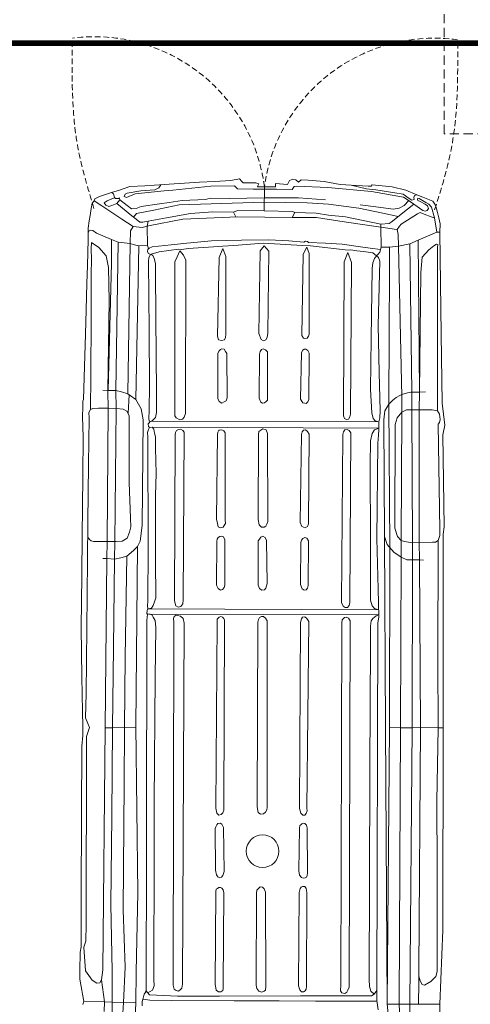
# Model space of a CAD drawing. Header units: millimetres. Extents: x -291747 to 77132, y 46721 to 203932.
# Tile 33 of 110: x 68744 to 68993, y 90109 to 90652. Entities that reach past the tile are written whole.
import ezdxf

# ---------------------------------------------------------------- set-up
doc = ezdxf.new("R2010")
doc.units = ezdxf.units.MM
doc.header["$MEASUREMENT"] = 0
doc.linetypes.add('xreff_LSN_szatnie_PW_rzuty_14$0$DASHED', pattern=[19.05, 12.7, -6.35])
doc.linetypes.add('xreff_LSN_szatnie_PW_rzuty_14$0$HIDDEN2', pattern=[4.7625, 3.175, -1.5875])
doc.layers.get('0').update_dxf_attribs({"lineweight": 9})
for name, color, linetype, lineweight in [('FL-xref', 250, 'Continuous', 9), ('xreff_LSN_szatnie_PW_rzuty_14$0$A hatch', 8, 'Continuous', 5), ('xreff_LSN_szatnie_PW_rzuty_14$0$A widok wyżej', 252, 'xreff_LSN_szatnie_PW_rzuty_14$0$DASHED', 9), ('xreff_LSN_szatnie_PW_rzuty_14$0$A zakres', 252, 'Continuous', 9)]:
    doc.layers.add(name, color=color, linetype=linetype, lineweight=lineweight)

# ---------------------------------------------------------------- blocks, each defined once
blk = doc.blocks.new('xreff_LSN_szatnie_PW_rzuty_14$0$karetka 245x700')
at = {"color": 0, "linetype": 'ByBlock', "lineweight": -2}
for p, q in [((-83.25, 98.26), (-84.96, 98.87)), ((-83.25, 98.26), (-83.51, 87.03)), ((-79.25, 98.99), (-83.25, 98.26)), ((-77.16, 99.37), (-79.25, 98.99)), ((-71.02, 100.48), (-77.16, 99.37)), ((-66.47, 100.44), (-71.02, 100.48)), ((-56.2, 100.36), (-66.47, 100.44)), ((-66.42, 97.46), (-53.41, 98.28)), ((-53.1, 99.9), (-56.2, 100.36)), ((-53.41, 98.28), (-50.01, 97.25)), ((-26.75, 99.9), (-53.1, 99.9)), ((20.5, 99.9), (-26.75, 99.9)), ((57.48, 99.9), (20.5, 99.9)), ((63.5, 99.4), (57.48, 99.9)), ((68.38, 99.49), (63.5, 99.4)), ((76.68, 99.66), (68.38, 99.49)), ((70.16, 96.76), (73.26, 97.96)), ((73.26, 97.96), (86.57, 97.62)), ((95.92, 100.03), (76.68, 99.66)), ((122.94, 100.56), (95.92, 100.03)), ((151.74, 100.38), (122.94, 100.56)), ((173.94, 100.24), (151.74, 100.38)), ((189.22, 100.14), (173.94, 100.24)), ((207.15, 100.03), (189.22, 100.14)), ((228.03, 99.9), (207.15, 100.03)), ((239.57, 100.42), (228.03, 99.9)), ((244.67, 100.23), (239.57, 100.42)), ((247.93, 100.11), (244.67, 100.23)), ((248.98, 99.81), (247.93, 100.11)), ((267.13, 99.37), (248.98, 99.81)), ((284.98, 98.93), (267.13, 99.37)), ((298.32, 98.61), (284.98, 98.93)), ((312.88, 98.25), (298.32, 98.61)), ((322.88, 98.01), (312.88, 98.25)), ((337.26, 97.66), (322.88, 98.01)), ((-73.26, 91.12), (-71.57, 93.63)), ((-71.57, 93.63), (-66.42, 97.46)), ((-50.01, 97.25), (-40.84, 97.1)), ((-40.84, 97.1), (-5.22, 97.21)), ((-5.22, 97.21), (22.55, 97.3)), ((22.55, 97.3), (62.95, 97.43)), ((62.95, 97.43), (67.97, 95.67)), ((67.97, 95.67), (70.16, 96.76)), ((86.57, 97.62), (140.82, 97.3)), ((140.82, 97.3), (181.2, 97.06)), ((170.56, 86.53), (170.61, 94.03)), ((170.61, 94.03), (170.82, 95.34)), ((170.82, 95.34), (171.66, 96.22)), ((171.66, 96.22), (172.92, 97.11)), ((181.2, 97.06), (213.09, 96.88)), ((213.09, 96.88), (238.86, 96.73)), ((238.86, 96.73), (241.77, 96.8)), ((241.77, 96.8), (243.47, 95.92)), ((243.47, 95.92), (261.73, 95.9)), ((243.47, 95.92), (244.01, 94.68)), ((244.01, 94.68), (244.06, 91.48)), ((261.73, 95.9), (294.22, 95.85)), ((294.22, 95.85), (318, 95.82)), ((318, 95.82), (326.25, 95.81)), ((326.25, 95.81), (332.05, 95.85)), ((332.05, 95.85), (335.5, 95.85)), ((335.5, 95.85), (332.77, 91.73)), ((340.31, 97.58), (337.26, 97.66)), ((337.32, 84.73), (340.65, 93.06)), ((343.44, 97.66), (340.31, 97.58)), ((340.65, 93.06), (342.15, 95.1)), ((342, 97.01), (340.91, 97.6)), ((342.31, 96.35), (342, 97.01)), ((342.15, 95.1), (342.31, 96.35)), ((347.5, 97.09), (343.44, 97.66)), ((350.41, 96.61), (347.5, 97.09)), ((354.38, 95.96), (350.41, 96.61)), ((357.26, 95.49), (354.38, 95.96)), ((355.79, 90.22), (358.48, 94.33)), ((358.48, 94.33), (357.26, 95.49)), ((358.48, 94.33), (359.59, 94.11)), ((359.59, 94.11), (360.94, 91.51)), ((-88.88, 87.01), (-83.52, 86.88)), ((-83.51, 87.03), (-83.62, 82.64)), ((-83.52, 86.88), (-71.32, 88.5)), ((-73.07, 89.49), (-73.26, 91.12)), ((-71.32, 88.5), (-73.07, 89.49)), ((-65.77, 87.77), (-71.32, 88.5)), ((67.78, 87.06), (-65.77, 87.77)), ((161.01, 86.57), (67.78, 87.06)), ((67.8, 82.98), (67.82, 87.06)), ((161.26, 88.78), (161.25, 86.57)), ((244.06, 91.48), (244.15, 86.2)), ((253.98, 86.38), (254.04, 89.22)), ((328.25, 87.66), (321.73, 86.31)), ((332.77, 91.73), (328.25, 87.66)), ((348.48, 79.04), (355.79, 90.22)), ((355.49, 86.26), (356.23, 87.9)), ((356.23, 87.9), (357.43, 88.79)), ((357.43, 88.79), (358.55, 87.26)), ((358.55, 87.26), (359.64, 84.62)), ((360.94, 91.51), (363.15, 84.89)), ((-124.73, 81.98), (-83.62, 82.64)), ((-83.62, 82.64), (-83.79, 76.44)), ((-66.34, 82.74), (-83.62, 82.64)), ((-29.84, 83.5), (-66.34, 82.74)), ((18.95, 83.24), (-29.84, 83.5)), ((67.8, 82.98), (18.95, 83.24)), ((68.04, 76.41), (67.8, 82.98)), ((67.8, 82.98), (112.11, 82.75)), ((112.11, 82.75), (160.83, 82.36)), ((161.25, 86.57), (160.83, 82.36)), ((160.83, 82.36), (161.68, 78.94)), ((160.83, 82.36), (170.46, 82.28)), ((170.56, 86.53), (161.01, 86.57)), ((170.46, 82.28), (243.98, 81.78)), ((170.54, 81.41), (170.56, 86.53)), ((243.62, 86.19), (170.56, 86.53)), ((253.98, 86.38), (243.62, 86.19)), ((243.98, 81.78), (243.7, 78.01)), ((244.15, 86.2), (243.98, 81.78)), ((243.98, 81.78), (253.88, 82.05)), ((253.27, 78.89), (253.88, 82.05)), ((253.88, 82.05), (253.98, 86.38)), ((253.88, 82.05), (335.87, 81.13)), ((303.63, 85.9), (253.98, 86.38)), ((324.16, 84.67), (253.98, 86.28)), ((321.73, 86.31), (303.63, 85.9)), ((337.32, 84.73), (324.16, 84.67)), ((335.87, 81.13), (337.32, 84.73)), ((350.44, 73.57), (357.18, 81.91)), ((356.1, 84.68), (355.49, 86.26)), ((357.18, 81.91), (356.1, 84.68)), ((357.18, 81.91), (359.13, 80.33)), ((359.64, 84.62), (360.22, 83.22)), ((359.83, 82.6), (360.45, 83.24)), ((359.88, 81.04), (359.83, 82.6)), ((360.45, 83.24), (361.19, 83.29)), ((361.19, 83.29), (362.55, 83.8)), ((362.55, 83.8), (363.15, 84.89)), ((363.15, 84.89), (364.58, 80.53)), ((-92.64, 76.85), (-83.79, 76.44)), ((-83.79, 76.44), (-83.89, 69.64)), ((-83.79, 76.44), (-64.27, 75.53)), ((-64.27, 75.53), (-32.69, 76.73)), ((-32.69, 76.73), (36.61, 76.51)), ((36.61, 76.51), (68.04, 76.41)), ((68.04, 76.41), (106.75, 76.28)), ((68.04, 76.41), (68.14, 70.2)), ((106.75, 76.28), (162.53, 75.54)), ((161.68, 78.94), (162.53, 75.54)), ((170.82, 78.14), (170.54, 81.41)), ((172.44, 75.48), (170.82, 78.14)), ((243.7, 78.01), (242.5, 75.84)), ((252.09, 75.32), (253.27, 78.89)), ((335.11, 74.47), (335.87, 81.13)), ((344.41, 72.82), (348.48, 79.04)), ((356.04, 76.22), (354.25, 73.85)), ((359.13, 80.33), (356.04, 76.22)), ((359.13, 80.33), (360.25, 80.5)), ((360.25, 80.5), (359.88, 81.04)), ((360.46, 76.6), (360.95, 77.82)), ((362.5, 71.73), (360.46, 76.6)), ((360.95, 77.82), (362.29, 77.29)), ((362.29, 77.29), (362.85, 76.17)), ((362.85, 76.17), (364.26, 68.7)), ((364.58, 80.53), (366.47, 74.76)), ((162.53, 75.54), (165.65, 71.86)), ((165.65, 71.86), (167.87, 69.7)), ((175.81, 74.1), (172.44, 75.48)), ((178.82, 73.51), (175.81, 74.1)), ((183.48, 73.69), (178.82, 73.51)), ((203.19, 74.45), (183.48, 73.69)), ((227.02, 74.57), (203.19, 74.45)), ((240.14, 74.63), (227.02, 74.57)), ((242.5, 75.84), (240.14, 74.63)), ((241.32, 75.23), (251.67, 74.71)), ((243.84, 67.93), (249.07, 70.94)), ((249.07, 70.94), (251.24, 74.09)), ((249.07, 70.94), (333.75, 69.74)), ((251.24, 74.09), (252.09, 75.32)), ((252.09, 75.32), (335.11, 74.47)), ((333.75, 69.74), (334.43, 72.1)), ((334.43, 72.1), (335.11, 74.47)), ((342.13, 74.31), (335.11, 74.47)), ((344.41, 72.82), (342.13, 74.31)), ((344, 67.94), (344.41, 72.82)), ((346.95, 69.25), (348.52, 71.2)), ((348.52, 71.2), (350.44, 73.57)), ((351.63, 71.01), (349.66, 72.6)), ((353.58, 61.55), (351.63, 71.01)), ((354.25, 73.85), (354.38, 71.24)), ((354.38, 71.24), (355.63, 68.42)), ((364.17, 55.89), (362.5, 71.73)), ((366.47, 74.76), (367.02, 66.56)), ((-95.3, 70.07), (-84.07, 69.64)), ((-83.22, 66.05), (-85.7, 66)), ((-84.07, 69.64), (-66.93, 69.39)), ((-82.59, 65.88), (-83.22, 66.05)), ((-81.3, 65.53), (-82.59, 65.88)), ((-81.94, 65.7), (-82.55, 61.8)), ((-79.23, 64.97), (-81.3, 65.53)), ((-66.93, 69.39), (-23.25, 68.75)), ((-23.25, 68.75), (68.67, 70.21)), ((68.67, 70.21), (167.87, 69.7)), ((167.87, 69.7), (170.88, 68.31)), ((170.88, 68.31), (179.47, 67.15)), ((179.47, 67.15), (237.73, 66.93)), ((237.73, 66.93), (243.84, 67.93)), ((334.08, 64.9), (333.75, 69.74)), ((344.85, 64.35), (344, 67.94)), ((346.87, 67.57), (346.95, 69.25)), ((347.42, 64.61), (346.87, 67.57)), ((355.63, 68.42), (357.04, 58.35)), ((364.26, 68.7), (364.81, 61.02)), ((367.02, 66.56), (367.73, 55.83)), ((-82.55, 61.8), (-82.55, 50.14)), ((-80.22, 46.56), (-79.57, 61.98)), ((-79.57, 61.98), (-77.12, 64)), ((-77.89, 64.15), (-79.23, 64.97)), ((-78.34, 62.99), (-76.85, 60.35)), ((-76.35, 63.85), (-77.89, 64.15)), ((-76.85, 60.35), (-74.54, 59.53)), ((-73.9, 63.86), (-76.35, 63.85)), ((-70.79, 63.86), (-73.9, 63.86)), ((-70.97, 59.61), (0.32, 59.87)), ((-51.38, 63.91), (-70.79, 63.86)), ((-26.01, 63.97), (-51.38, 63.91)), ((-1.44, 64.03), (-26.01, 63.97)), ((43.69, 64.15), (-1.44, 64.03)), ((0.32, 59.87), (26.63, 59.97)), ((26.63, 59.97), (95.89, 59.66)), ((89.45, 64.26), (43.69, 64.15)), ((127.05, 64.35), (89.45, 64.26)), ((123.29, 59.43), (127.03, 59.82)), ((127.03, 59.82), (129.01, 60.83)), ((128.87, 64.15), (127.05, 64.35)), ((130.43, 63.98), (128.87, 64.15)), ((129.01, 60.83), (130.08, 61.37)), ((130.08, 61.37), (130.53, 62.53)), ((131.02, 64.36), (130.43, 63.98)), ((130.53, 62.53), (130.69, 63.95)), ((130.72, -63.56), (130.61, 63.24)), ((132.51, 64.29), (131.02, 64.36)), ((133.45, 63.87), (132.51, 64.29)), ((133.45, 63.87), (133.41, -63.47)), ((135.08, 64.08), (133.45, 63.87)), ((133.45, 63.87), (133.8, 61.88)), ((133.8, 61.88), (135.28, 60.87)), ((137.83, 63.81), (135.08, 64.08)), ((135.28, 60.87), (137.44, 60.13)), ((137.44, 60.13), (139.52, 59.43)), ((167.23, 63.77), (137.83, 63.81)), ((160.35, 59.73), (196.1, 59.94)), ((228.19, 64.2), (167.23, 63.77)), ((196.1, 59.94), (208.17, 59.66)), ((208.17, 59.66), (222.28, 59.97)), ((222.28, 59.97), (228.5, 60.1)), ((230.88, 64.44), (228.19, 64.2)), ((228.5, 60.1), (230.55, 60.5)), ((230.55, 60.5), (232.71, 60.92)), ((232.47, 63.81), (230.88, 64.44)), ((233.55, 63.38), (232.47, 63.81)), ((232.71, 60.92), (233.78, 61.92)), ((234.14, 63.87), (233.55, 63.38)), ((233.78, 61.92), (233.55, 63.38)), ((233.84, -63.18), (233.78, 61.92)), ((235.59, 64.13), (234.14, 63.87)), ((236.23, 63.62), (235.59, 64.13)), ((236.99, 63.01), (236.23, 63.62)), ((237.36, 63.48), (236.99, 63.01)), ((236.99, 63.01), (237.37, 61.81)), ((237.18, 62.41), (237.17, -63.07)), ((238.5, 63.68), (237.36, 63.48)), ((237.37, 61.81), (239.21, 60.11)), ((243, 63.63), (238.5, 63.68)), ((239.21, 60.11), (241.84, 59.61)), ((257.01, 63.49), (243, 63.63)), ((252.88, 59.52), (294.52, 60.11)), ((286.95, 63.83), (257.01, 63.49)), ((325.25, 64.26), (286.95, 63.83)), ((294.52, 60.11), (319.67, 60.47)), ((319.67, 60.47), (324.09, 60.51)), ((324.09, 60.51), (326.91, 61.08)), ((327.43, 64.1), (325.25, 64.26)), ((326.91, 61.08), (328.54, 61.89)), ((329.1, 63.17), (327.43, 64.1)), ((328.54, 61.89), (329.22, 63.1)), ((329.88, 64.47), (329.1, 63.17)), ((329.22, 63.1), (329.7, 61.48)), ((329.7, 61.48), (330.62, 58.43)), ((330.8, 64.94), (329.88, 64.47)), ((331.9, 64.72), (330.8, 64.94)), ((332.66, 63.87), (331.9, 64.72)), ((332.28, 64.29), (334.08, 64.9)), ((333.31, 62.36), (332.66, 63.87)), ((334.42, 51.77), (333.31, 62.36)), ((334.08, 64.9), (344.68, 65.05)), ((347.42, 64.61), (344.68, 65.05)), ((348.65, 45.53), (344.85, 64.35)), ((349.3, 54.41), (347.42, 64.61)), ((356.49, 47.48), (353.58, 61.55)), ((364.81, 61.02), (365.98, 58.67)), ((-74.54, 59.53), (-70.97, 59.61)), ((95.89, 59.66), (123.29, 59.43)), ((139.52, 59.43), (160.35, 59.73)), ((241.84, 59.61), (252.88, 59.52)), ((330.62, 58.43), (332.12, 47.68)), ((351.73, 41.21), (349.3, 54.41)), ((357.04, 58.35), (357.79, 53.02)), ((364.69, 51.02), (364.17, 55.89)), ((365.98, 58.67), (367.6, 57.75)), ((367.73, 55.83), (369.03, 36.31)), ((-82.55, 50.14), (-82.55, 15.33)), ((-74.2, 48.96), (-76.27, 48.46)), ((126.2, 49.48), (-74.2, 48.96)), ((128.24, 49.59), (126.2, 49.48)), ((129.31, 49.29), (128.24, 49.59)), ((130.13, 48.22), (129.31, 49.29)), ((138.08, 49.23), (135.23, 48.34)), ((229.64, 49.27), (138.08, 49.23)), ((230.93, 49.03), (229.64, 49.27)), ((232.02, 48.37), (230.93, 49.03)), ((240.14, 49.35), (239.01, 48.62)), ((325.1, 49.75), (240.14, 49.35)), ((327.89, 48.48), (325.1, 49.75)), ((335.33, 43.16), (334.42, 51.77)), ((357.79, 53.02), (358.95, 45.8)), ((366.91, 30.01), (364.69, 51.02)), ((-80.06, 23.35), (-80.22, 46.56)), ((-77.1, 47.41), (-77.4, 46.22)), ((-77.4, 46.22), (-76.87, 45.28)), ((-76.27, 48.46), (-77.1, 47.41)), ((-76.87, 45.28), (-75.68, 44.27)), ((-75.68, 44.27), (-73.58, 43.86)), ((-73.58, 43.86), (125.61, 43.84)), ((125.61, 43.84), (128.35, 44.36)), ((128.35, 44.36), (129.46, 45.88)), ((129.46, 45.88), (129.91, 47.44)), ((129.91, 47.44), (130.13, 48.22)), ((135.23, 48.34), (134.52, 47.19)), ((134.52, 47.19), (134.92, 45.72)), ((134.92, 45.72), (136.38, 44.61)), ((136.38, 44.61), (138.48, 44.3)), ((138.48, 44.3), (231.07, 44.19)), ((231.07, 44.19), (232.02, 45.04)), ((232.54, 47.35), (232.02, 48.37)), ((232.02, 45.04), (232.68, 46.3)), ((232.68, 46.3), (232.54, 47.35)), ((239.01, 48.62), (237.98, 46.73)), ((237.98, 46.73), (238.27, 45.24)), ((238.27, 45.24), (239.47, 44.21)), ((239.47, 44.21), (241.42, 43.58)), ((241.42, 43.58), (326.02, 43.73)), ((326.02, 43.73), (328.86, 45.02)), ((331.23, 46.95), (327.89, 48.48)), ((328.86, 45.02), (331.23, 46.95)), ((332.12, 47.68), (331.85, 45.9)), ((331.85, 45.9), (332.47, 42.53)), ((349.05, 36.64), (348.65, 45.53)), ((357.14, 29.77), (356.49, 47.48)), ((358.95, 45.8), (359.62, 32.91)), ((332.47, 42.53), (333.5, 28.48)), ((336.75, 29.65), (335.33, 43.16)), ((352.79, 29.01), (351.73, 41.21)), ((350.02, 15.38), (349.05, 36.64)), ((359.62, 32.91), (360.39, 30.38)), ((369.03, 36.31), (369.58, 28.08)), ((333.5, 28.48), (333.87, 23.36)), ((337.16, 13.01), (336.75, 29.65)), ((352.57, 17.5), (352.79, 29.01)), ((358.21, 0.83), (357.14, 29.77)), ((360.39, 30.38), (360.16, 19.94)), ((367.13, 17.11), (366.91, 30.01)), ((369.58, 28.08), (370.18, 19.07)), ((-79.74, -21.34), (-80.06, 23.35)), ((-76.79, 25.28), (-77.78, 23.91)), ((-77.78, 23.91), (-77.73, 22.61)), ((-77.73, 22.61), (-76.95, 21.65)), ((-75.47, 25.52), (-76.79, 25.28)), ((-73.72, 25.84), (-75.47, 25.52)), ((-22.37, 25.76), (-73.72, 25.84)), ((-21.06, 25.58), (-22.37, 25.76)), ((-21.4, 21.59), (-20.52, 22.36)), ((-20.6, 24.84), (-21.06, 25.58)), ((-20.09, 24.01), (-20.6, 24.84)), ((-20.52, 22.36), (-20.03, 23.21)), ((-20.03, 23.21), (-20.09, 24.01)), ((-14.2, 24.64), (-14.77, 23.47)), ((-14.77, 23.47), (-14.49, 22.58)), ((-14.49, 22.58), (-13.52, 21.78)), ((-13.07, 25.4), (-14.2, 24.64)), ((-13.52, 21.78), (-12.39, 21.5)), ((-10.57, 25.89), (-13.07, 25.4)), ((12.37, 26.12), (-10.57, 25.89)), ((13.35, 25.75), (12.37, 26.12)), ((13.08, 21.66), (14.77, 22.5)), ((14.49, 25.33), (13.35, 25.75)), ((15.19, 24.68), (14.49, 25.33)), ((14.77, 22.5), (15.31, 23.38)), ((15.31, 23.38), (15.19, 24.68)), ((15.31, 23.38), (15.31, 23.38)), ((20.87, 25.4), (19.84, 24.21)), ((19.84, 24.21), (20.18, 22.84)), ((20.18, 22.84), (21.04, 21.99)), ((23.58, 25.96), (20.87, 25.4)), ((21.04, 21.99), (22.52, 21.48)), ((126.73, 25.66), (23.58, 25.96)), ((127.94, 25.58), (126.73, 25.66)), ((127.4, 21.57), (128.33, 21.91)), ((128.58, 24.99), (127.94, 25.58)), ((128.33, 21.91), (129.13, 22.73)), ((129.13, 24.49), (128.58, 24.99)), ((129.37, 23.63), (129.13, 24.49)), ((129.13, 22.73), (129.37, 23.63)), ((144.84, 25.15), (144, 23.82)), ((144, 23.82), (144.44, 22.68)), ((144.44, 22.68), (145.53, 21.8)), ((146.67, 26.09), (144.84, 25.15)), ((145.53, 21.8), (146.82, 21.5)), ((170.95, 25.91), (146.67, 26.09)), ((172.1, 25.78), (170.95, 25.91)), ((171.83, 21.55), (173.45, 22.24)), ((173, 25.19), (172.1, 25.78)), ((173.62, 24.32), (173, 25.19)), ((173.45, 22.24), (173.87, 23.35)), ((173.87, 23.35), (173.62, 24.32)), ((178.9, 25.24), (178.46, 23.9)), ((178.46, 23.9), (178.81, 22.55)), ((178.81, 22.55), (179.77, 21.94)), ((180.68, 25.64), (178.9, 25.24)), ((179.77, 21.94), (180.8, 21.28)), ((183.21, 26.21), (180.68, 25.64)), ((229.97, 25.83), (183.21, 26.21)), ((231.1, 25.65), (229.97, 25.83)), ((230.9, 21.68), (231.93, 22.32)), ((232.26, 25.09), (231.1, 25.65)), ((231.93, 22.32), (232.54, 23.39)), ((232.36, 24.49), (232.26, 25.09)), ((232.54, 23.39), (232.36, 24.49)), ((248.06, 24.93), (247.28, 23.51)), ((247.28, 23.51), (247.92, 22.3)), ((247.92, 22.3), (248.53, 21.13)), ((249.85, 25.79), (248.06, 24.93)), ((274.71, 25.75), (249.85, 25.79)), ((276.08, 25.12), (274.71, 25.75)), ((275.73, 21.61), (276.93, 22.37)), ((276.82, 24.45), (276.08, 25.12)), ((277.17, 23.64), (276.82, 24.45)), ((276.93, 22.37), (277.17, 23.64)), ((282.23, 25.45), (281.71, 23.88)), ((281.71, 23.88), (282.17, 22.14)), ((282.17, 22.14), (283.41, 21.59)), ((284.15, 25.97), (282.23, 25.45)), ((327.67, 25.38), (284.15, 25.97)), ((332.56, 23.4), (327.67, 25.38)), ((328.19, 21.63), (332.56, 23.4)), ((333.87, 23.36), (334.32, 17.26)), ((-76.95, 21.65), (-75.98, 21.42)), ((-75.98, 21.42), (-73.72, 21.42)), ((-73.72, 21.42), (-23, 21.33)), ((-23, 21.33), (-21.4, 21.59)), ((-12.39, 21.5), (-11.21, 21.2)), ((-11.21, 21.2), (13.08, 21.66)), ((22.52, 21.48), (24.08, 21.42)), ((24.08, 21.42), (127.4, 21.57)), ((146.82, 21.5), (171.83, 21.55)), ((180.8, 21.28), (182.87, 21.42)), ((182.87, 21.42), (230.9, 21.68)), ((248.53, 21.13), (250.2, 20.66)), ((250.2, 20.66), (274.56, 20.87)), ((274.56, 20.87), (275.73, 21.61)), ((283.41, 21.59), (285.26, 21.54)), ((285.26, 21.54), (328.19, 21.63)), ((334.32, 17.26), (335.51, 1.05)), ((352.57, 17.5), (350.03, 16.31)), ((353.58, 15.33), (352.57, 17.5)), ((360.16, 19.94), (360.58, 0.52)), ((365.53, 15.33), (367.13, 17.11)), ((370.18, 19.07), (371.02, 14.29)), ((-82.55, 15.33), (-82.55, -9.43)), ((337.52, -1.99), (337.16, 13.01)), ((349.79, -14.86), (350.02, 15.38)), ((353.46, 0.63), (353.58, 15.33)), ((365.46, 6.79), (365.53, 15.33)), ((369.5, 12.95), (368.8, 12.34)), ((368.8, 12.34), (368.87, 8.01)), ((371.02, 14.29), (369.5, 12.95)), ((365.41, 0.55), (365.46, 6.79)), ((368.87, 8.01), (368.94, 5.27)), ((-77.26, 1.73), (-77.76, 0.17)), ((-77.76, 0.17), (-77.15, -1.11)), ((-75.75, 2.79), (-77.26, 1.73)), ((-73.97, 3.29), (-75.75, 2.79)), ((-23.22, 3.31), (-73.97, 3.29)), ((-21.44, 3.08), (-23.22, 3.31)), ((-20.53, 2.13), (-21.44, 3.08)), ((-20.8, -1.01), (-19.87, 0.03)), ((-19.7, 1.27), (-20.53, 2.13)), ((-19.87, 0.03), (-19.7, 1.27)), ((21.43, 2.49), (20.45, 1.15)), ((20.45, 1.15), (20.7, -0.4)), ((24.51, 3.1), (21.43, 2.49)), ((126.34, 3.08), (24.51, 3.1)), ((127.79, 2.83), (126.34, 3.08)), ((129.06, 2.17), (127.79, 2.83)), ((129.54, 1.21), (129.06, 2.17)), ((129.54, -0.03), (129.54, 1.21)), ((145.05, 2.22), (144.14, 0.93)), ((144.14, 0.93), (144.36, -0.37)), ((146.82, 3.04), (145.05, 2.22)), ((171.33, 3.1), (146.82, 3.04)), ((172.25, 2.44), (171.33, 3.1)), ((173.33, 1.66), (172.25, 2.44)), ((173.16, -0.62), (173.8, 0.58)), ((173.8, 0.58), (173.33, 1.66)), ((178.84, 1.32), (178.77, -0.07)), ((180.08, 2.55), (178.84, 1.32)), ((183.1, 3.25), (180.08, 2.55)), ((230.06, 3.23), (183.1, 3.25)), ((231.68, 2.99), (230.06, 3.23)), ((232.37, 1.87), (231.68, 2.99)), ((233.06, 0.76), (232.37, 1.87)), ((232.63, -0.95), (233.06, 0.76)), ((247.85, 2), (247.26, 1.04)), ((247.26, 1.04), (247.47, -0.01)), ((249.96, 2.99), (247.85, 2)), ((274.34, 2.86), (249.96, 2.99)), ((275.8, 2.41), (274.34, 2.86)), ((276.84, 1.68), (275.8, 2.41)), ((276.81, -0.47), (277.19, 0.78)), ((277.19, 0.78), (276.84, 1.68)), ((282.4, 2.01), (281.65, 0.65)), ((281.65, 0.65), (282.19, -0.57)), ((285.79, 3.23), (282.4, 2.01)), ((331.34, 2.68), (285.79, 3.23)), ((331.27, -1.99), (334.19, 0.45)), ((334.19, 0.45), (331.34, 2.68)), ((335.51, 1.05), (334.4, -20.67)), ((353.21, -15.02), (353.46, 0.63)), ((353.46, 0.63), (366.67, 0.52)), ((357.89, -23.14), (358.21, 0.83)), ((360.58, 0.52), (360.65, -18.33)), ((365.35, -6.11), (365.41, 0.55)), ((366.68, 4.35), (366.64, -5.66)), ((367.16, 4.16), (366.68, 4.35)), ((368.31, 3.7), (367.16, 4.16)), ((368.94, 5.27), (368.31, 3.7)), ((-77.15, -1.11), (-76.76, -1.91)), ((-76.76, -1.91), (-74.58, -2.11)), ((-74.58, -2.11), (-22.62, -1.68)), ((-22.62, -1.68), (-20.8, -1.01)), ((20.7, -0.4), (21.55, -1.47)), ((21.55, -1.47), (22.89, -2.23)), ((22.89, -2.23), (24.39, -2.35)), ((24.39, -2.35), (127.21, -2.01)), ((127.21, -2.01), (128.67, -1.11)), ((128.67, -1.11), (129.54, -0.03)), ((144.36, -0.37), (145.13, -1.14)), ((145.13, -1.14), (146.43, -1.49)), ((146.43, -1.49), (147.71, -1.83)), ((147.71, -1.83), (171.56, -1.53)), ((171.56, -1.53), (173.16, -0.62)), ((178.77, -0.07), (179.38, -1.02)), ((179.38, -1.02), (180.48, -1.51)), ((180.48, -1.51), (181.98, -2.18)), ((181.98, -2.18), (230.59, -1.81)), ((230.59, -1.81), (232.63, -0.95)), ((247.47, -0.01), (248.28, -0.94)), ((248.28, -0.94), (248.96, -1.72)), ((248.96, -1.72), (275.56, -1.48)), ((275.56, -1.48), (276.81, -0.47)), ((282.19, -0.57), (283.48, -1.32)), ((283.48, -1.32), (285.99, -1.72)), ((285.99, -1.72), (331.27, -1.99)), ((336.99, -12.99), (337.52, -1.99)), ((-82.55, -9.43), (-82.55, -29.47)), ((365.28, -14.85), (365.35, -6.11)), ((366.64, -5.66), (367.7, -5.66)), ((367.7, -5.66), (368.5, -5.67)), ((368.5, -5.67), (368.01, -12.28)), ((336.32, -21.33), (336.99, -12.99)), ((349.81, -20.43), (349.79, -14.86)), ((352.55, -16.3), (349.79, -14.86)), ((352.31, -28.11), (352.55, -16.3)), ((352.55, -16.3), (353.21, -15.02)), ((366.88, -15.82), (365.28, -14.85)), ((367.17, -17.3), (366.88, -15.82)), ((368.01, -12.28), (370.2, -13.33)), ((370.2, -13.33), (371.04, -15.11)), ((371.04, -15.11), (370.59, -16.78)), ((-79.61, -39.69), (-79.74, -21.34)), ((-76.42, -20.81), (-77.46, -21.79)), ((-74.14, -20.21), (-76.42, -20.81)), ((-22.72, -20.27), (-74.14, -20.21)), ((-21.9, -20.48), (-22.72, -20.27)), ((-20.52, -20.82), (-21.9, -20.48)), ((-19.68, -21.43), (-20.52, -20.82)), ((-19.34, -22.17), (-19.68, -21.43)), ((-14.42, -21.47), (-14.83, -22.44)), ((-13.13, -20.51), (-14.42, -21.47)), ((-10.73, -20.02), (-13.13, -20.51)), ((12.78, -20.23), (-10.73, -20.02)), ((14.22, -20.49), (12.78, -20.23)), ((14.69, -20.95), (14.22, -20.49)), ((15.29, -21.52), (14.69, -20.95)), ((15.54, -22.26), (15.29, -21.52)), ((21.01, -21.03), (19.94, -22.19)), ((23.64, -20.28), (21.01, -21.03)), ((126.25, -20.39), (23.64, -20.28)), ((128.43, -20.88), (126.25, -20.39)), ((129.27, -21.48), (128.43, -20.88)), ((129.44, -22.77), (129.27, -21.48)), ((144.93, -21.21), (144.14, -22.35)), ((147.28, -20.31), (144.93, -21.21)), ((170.47, -20.37), (147.28, -20.31)), ((171.74, -20.66), (170.47, -20.37)), ((172.76, -21.46), (171.74, -20.66)), ((173.22, -22.56), (172.76, -21.46)), ((179.25, -20.9), (178.5, -22.73)), ((181.55, -19.89), (179.25, -20.9)), ((230.08, -20.49), (181.55, -19.89)), ((231.65, -20.82), (230.08, -20.49)), ((232.39, -21.61), (231.65, -20.82)), ((232.65, -22.61), (232.39, -21.61)), ((247.58, -21.25), (247.33, -22.32)), ((249.57, -19.84), (247.58, -21.25)), ((275.27, -20.39), (249.57, -19.84)), ((276.62, -21.01), (275.27, -20.39)), ((277.17, -21.81), (276.62, -21.01)), ((283.34, -21.29), (283, -22.19)), ((284.77, -20.52), (283.34, -21.29)), ((329.54, -21.01), (284.77, -20.52)), ((333.53, -23.03), (329.54, -21.01)), ((334.4, -20.67), (334.17, -25.01)), ((336.75, -22.26), (336.32, -21.33)), ((349.85, -28.24), (349.81, -20.43)), ((360.65, -18.33), (359.68, -33.21)), ((366.49, -34.52), (367.17, -17.3)), ((370.59, -16.78), (369.42, -18.27)), ((369.42, -18.27), (370.66, -19.66)), ((370.66, -19.66), (370.4, -23.65)), ((-77.46, -21.79), (-77.46, -22.89)), ((-77.46, -22.89), (-77.02, -23.86)), ((-77.02, -23.86), (-76.12, -24.4)), ((-76.12, -24.4), (-74.47, -24.5)), ((-74.47, -24.5), (-22.71, -24.54)), ((-22.71, -24.54), (-20.42, -24.19)), ((-20.42, -24.19), (-19.42, -23.32)), ((-19.42, -23.32), (-19.34, -22.17)), ((-14.83, -22.44), (-14.66, -23.46)), ((-14.66, -23.46), (-14.16, -24.22)), ((-14.16, -24.22), (-13.34, -24.57)), ((-13.34, -24.57), (-11.76, -24.87)), ((-11.76, -24.87), (13.08, -24.51)), ((13.08, -24.51), (14.53, -24.1)), ((14.53, -24.1), (15.33, -23.16)), ((15.33, -23.16), (15.54, -22.26)), ((19.94, -22.19), (20.07, -23.17)), ((20.07, -23.17), (20.94, -23.88)), ((20.94, -23.88), (22.41, -24.44)), ((22.41, -24.44), (23.87, -24.4)), ((23.87, -24.4), (126.98, -24.97)), ((126.98, -24.97), (128.63, -23.92)), ((128.63, -23.92), (129.44, -22.77)), ((144.14, -22.35), (144.39, -23.41)), ((144.39, -23.41), (145.37, -24.21)), ((145.37, -24.21), (146.85, -24.55)), ((146.85, -24.55), (171.4, -24.55)), ((171.4, -24.55), (172.88, -23.7)), ((172.88, -23.7), (173.22, -22.56)), ((178.5, -22.73), (179.31, -24.08)), ((179.31, -24.08), (180.87, -24.62)), ((180.87, -24.62), (230.21, -24.67)), ((230.21, -24.67), (231.76, -23.88)), ((231.76, -23.88), (232.65, -22.61)), ((247.33, -22.32), (247.17, -23.04)), ((247.17, -23.04), (248.06, -23.9)), ((248.06, -23.9), (249.5, -24.42)), ((249.5, -24.42), (274.93, -24.49)), ((274.93, -24.49), (276.51, -23.77)), ((276.51, -23.77), (277.13, -22.73)), ((277.13, -22.73), (277.17, -21.81)), ((283, -22.19), (283.23, -23.35)), ((283.23, -23.35), (284.31, -24.1)), ((284.31, -24.1), (285.55, -24.43)), ((285.55, -24.43), (329.94, -24.25)), ((329.94, -24.25), (333.53, -23.03)), ((334.17, -25.01), (331.88, -45.76)), ((335.71, -33.32), (336.12, -23.96)), ((336.12, -23.96), (336.61, -23.33)), ((336.61, -23.33), (336.75, -22.26)), ((357.36, -34.93), (357.89, -23.14)), ((370.4, -23.65), (369.81, -32.44)), ((-82.55, -29.47), (-82.55, -49.08)), ((347.99, -41.19), (349.85, -28.24)), ((351.28, -34.85), (352.31, -28.11)), ((369.81, -32.44), (368.08, -41.28)), ((335.31, -42.52), (335.71, -33.32)), ((350.41, -44.22), (351.28, -34.85)), ((356.1, -44.62), (357.36, -34.93)), ((364.35, -58.5), (366.49, -34.52)), ((-79.51, -53.98), (-79.61, -39.69)), ((-76.83, -43.23), (-77.88, -44.05)), ((-73.64, -43.44), (-76.83, -43.23)), ((126.32, -43.23), (-73.64, -43.44)), ((127.87, -43.39), (126.32, -43.23)), ((128.57, -44.05), (127.87, -43.39)), ((137.51, -42.92), (135.42, -43.85)), ((230.12, -43.37), (137.51, -42.92)), ((231.61, -43.62), (230.12, -43.37)), ((334.06, -51.26), (335.31, -42.52)), ((346.39, -52.33), (347.99, -41.19)), ((368.08, -41.28), (367.63, -50.36)), ((-77.88, -44.05), (-78.29, -45.73)), ((-78.29, -45.73), (-77.52, -46.73)), ((-77.52, -46.73), (-76.47, -47.27)), ((-76.47, -47.27), (-74.89, -48.1)), ((-74.89, -48.1), (127.44, -47.69)), ((127.44, -47.69), (128.82, -46.76)), ((129.22, -44.66), (128.57, -44.05)), ((128.82, -46.76), (129.43, -45.55)), ((129.43, -45.55), (129.22, -44.66)), ((135.42, -43.85), (134.63, -44.96)), ((134.63, -44.96), (134.73, -46.22)), ((134.73, -46.22), (135.89, -47.22)), ((135.89, -47.22), (137.42, -47.48)), ((137.42, -47.48), (231.15, -47.72)), ((231.15, -47.72), (232.4, -46.77)), ((232.69, -44.4), (231.61, -43.62)), ((232.4, -46.77), (232.98, -45.65)), ((232.98, -45.65), (232.69, -44.4)), ((238.95, -44.27), (238.39, -45.35)), ((238.39, -45.35), (238.69, -46.48)), ((238.69, -46.48), (239.95, -47.17)), ((240.51, -43.62), (238.95, -44.27)), ((239.95, -47.17), (241.38, -47.43)), ((325.52, -43.72), (240.51, -43.62)), ((241.38, -47.43), (325.09, -47.61)), ((325.09, -47.61), (330.67, -45.66)), ((330.67, -45.66), (325.52, -43.72)), ((332.19, -47.34), (331.62, -50.55)), ((331.88, -45.76), (332.19, -47.34)), ((346.39, -63.82), (350.41, -44.22)), ((355.18, -51.69), (356.1, -44.62)), ((365.77, -55.75), (367.78, -47.4)), ((-82.55, -49.08), (-82.55, -58.94)), ((-79.51, -60.38), (-79.51, -53.98)), ((331.2, -54.21), (330.59, -59.51)), ((331.62, -50.55), (331.2, -54.21)), ((333.1, -57.96), (334.06, -51.26)), ((344.75, -63.72), (346.39, -52.33)), ((352.47, -64.8), (355.18, -51.69)), ((355.68, -62.52), (356.93, -52.33)), ((367.63, -50.36), (367.33, -56.61)), ((-82.55, -58.94), (-82.55, -63.39)), ((-76.91, -60.05), (-74.49, -59.25)), ((-74.49, -59.25), (-70.46, -59.07)), ((-70.46, -59.07), (-17.73, -59.05)), ((-17.73, -59.05), (45.68, -59.01)), ((45.68, -59.01), (115.17, -58.98)), ((115.17, -58.98), (124.48, -58.99)), ((124.48, -58.99), (127.48, -59.42)), ((127.48, -59.42), (128.68, -60.32)), ((135.6, -59.93), (138.84, -58.97)), ((138.84, -58.97), (170.37, -58.74)), ((170.37, -58.74), (213.46, -58.43)), ((213.46, -58.43), (226.83, -58.64)), ((226.83, -58.64), (230.73, -59.55)), ((230.73, -59.55), (232.85, -60.75)), ((239.11, -59.99), (242.19, -59.25)), ((242.19, -59.25), (254.99, -58.54)), ((254.99, -58.54), (282.99, -58.74)), ((282.99, -58.74), (321.8, -59.02)), ((321.8, -59.02), (324.92, -59.42)), ((324.92, -59.42), (327.36, -60.35)), ((330.59, -59.51), (328.87, -61.51)), ((332.28, -63.68), (333.1, -57.96)), ((361.35, -76.18), (364.35, -58.5)), ((365.25, -60.96), (365.77, -55.75)), ((368.04, -58.95), (366.91, -69.99)), ((367.33, -56.61), (367.24, -58.39)), ((367.24, -58.39), (368.04, -58.95)), ((-87.25, -64.21), (-82.1, -63.38)), ((-82.1, -63.38), (-76.63, -63.31)), ((-78.57, -61.86), (-79.51, -60.38)), ((-78.57, -61.86), (-76.91, -60.05)), ((-76.63, -63.31), (-78.57, -61.86)), ((-76.63, -63.31), (126.21, -63.03)), ((126.21, -63.03), (129.58, -63.59)), ((128.68, -60.32), (130.23, -62.11)), ((129.58, -63.59), (144.83, -63.12)), ((130.23, -62.11), (130.72, -63.56)), ((133.41, -63.47), (134.14, -61.14)), ((134.14, -61.14), (135.6, -59.93)), ((144.83, -63.12), (172.81, -62.26)), ((172.81, -62.26), (225.51, -62.55)), ((225.51, -62.55), (229.85, -62.93)), ((229.85, -62.93), (232.97, -63.21)), ((232.85, -60.75), (233.84, -63.18)), ((232.97, -63.21), (237.17, -63.07)), ((237.17, -63.07), (237.84, -61.19)), ((237.17, -63.07), (239.38, -63.66)), ((237.84, -61.19), (239.11, -59.99)), ((239.38, -63.66), (243.24, -63.87)), ((243.24, -63.87), (264.49, -63.11)), ((264.49, -63.11), (290.34, -62.5)), ((290.34, -62.5), (325.96, -63.33)), ((325.96, -63.33), (327.89, -62.62)), ((327.36, -60.35), (328.87, -61.51)), ((327.89, -62.62), (328.87, -61.51)), ((328.87, -61.51), (329.82, -62.35)), ((329.82, -62.35), (330.89, -63.3)), ((330.89, -63.3), (333.67, -64.05)), ((333.67, -64.05), (344.75, -63.72)), ((333.67, -68.62), (333.67, -64.05)), ((344.75, -63.72), (344.18, -67.67)), ((346.39, -63.82), (344.78, -63.72)), ((346.75, -68.41), (346.39, -63.82)), ((350.68, -73.4), (352.47, -64.8)), ((354.71, -70.45), (355.68, -62.52)), ((363.77, -71.36), (365.25, -60.96)), ((-100.76, -71), (-84.1, -69.05)), ((-84.1, -69.05), (68.37, -67.54)), ((-84.1, -69.05), (68.53, -69.76)), ((-84.09, -75.69), (-84.06, -69.05)), ((68.37, -67.54), (174, -66.49)), ((68.48, -75.73), (68.53, -69.76)), ((68.53, -69.76), (168.01, -69.4)), ((165.31, -71.64), (169.59, -68.09)), ((168.01, -69.4), (247.11, -68.63)), ((169.59, -68.09), (174, -66.49)), ((174, -66.49), (238.29, -65.85)), ((238.29, -65.85), (243.32, -66.41)), ((243.32, -66.41), (247.11, -68.63)), ((247.11, -68.63), (285.55, -68.62)), ((247.11, -68.63), (249.17, -70.82)), ((285.55, -68.62), (321.13, -68.62)), ((321.13, -68.62), (333.67, -68.62)), ((333.67, -68.62), (334.24, -73.52)), ((344.18, -67.67), (343.69, -71.1)), ((347.55, -69.42), (346.75, -68.41)), ((354.62, -78.4), (347.55, -69.42)), ((355.23, -73.91), (354.71, -70.45)), ((366.91, -69.99), (365.1, -77.43)), ((-95.53, -76.29), (-84.09, -75.69)), ((-84.09, -75.69), (68.48, -75.73)), ((-84.09, -81.6), (-84.09, -75.69)), ((68.42, -82.3), (68.48, -75.73)), ((68.48, -75.73), (162.57, -75.75)), ((161.23, -78.95), (162.57, -75.75)), ((162.57, -75.75), (165.31, -71.64)), ((162.57, -75.75), (171.81, -75.75)), ((171.18, -77.5), (171.81, -75.75)), ((171.81, -75.75), (174.01, -73.7)), ((171.81, -75.75), (242.69, -75.77)), ((174.01, -73.7), (178.59, -72.2)), ((178.59, -72.2), (235.84, -72.17)), ((235.84, -72.17), (239.46, -73.18)), ((239.46, -73.18), (242.69, -75.77)), ((242.69, -75.77), (251.38, -75.77)), ((242.69, -75.77), (244.02, -78.4)), ((249.17, -70.82), (250.8, -72.56)), ((250.8, -72.56), (251.87, -74.6)), ((251.38, -75.77), (334.24, -73.52)), ((251.87, -74.6), (252.46, -75.74)), ((252.46, -75.74), (253.37, -78.8)), ((334.24, -73.52), (340.75, -73.41)), ((334.24, -73.52), (335.57, -79.87)), ((340.75, -73.41), (343.47, -72.79)), ((343.69, -71.1), (343.47, -72.79)), ((343.47, -72.79), (345.29, -74.14)), ((345.29, -74.14), (346.43, -74.99)), ((346.43, -74.99), (352.09, -83.92)), ((356.73, -76.6), (355.23, -73.91)), ((360.65, -79.34), (362.95, -75.95)), ((362.95, -75.95), (363.77, -71.36)), ((-124.88, -81.18), (-83.9, -81.6)), ((161.1, -81.98), (161.23, -78.95)), ((170.57, -81.94), (171.18, -77.5)), ((170.57, -81.94), (244.02, -81.29)), ((244.02, -78.4), (244.02, -81.29)), ((244.02, -81.29), (253.68, -81.2)), ((244.02, -81.29), (244.02, -85.27)), ((253.37, -78.8), (253.66, -80.77)), ((253.66, -80.77), (253.81, -85.43)), ((253.68, -81.2), (335.57, -79.87)), ((335.57, -79.87), (337.59, -84.47)), ((357.44, -81.97), (354.62, -78.4)), ((359.42, -79.1), (356.73, -76.6)), ((357.44, -81.97), (359.98, -78.3)), ((359.68, -80.77), (360.65, -79.34)), ((360.04, -82.13), (359.68, -80.77)), ((359.98, -78.3), (361.35, -76.18)), ((365.1, -77.43), (362.66, -83.61)), ((-72.02, -86.44), (-84.14, -86.4)), ((-84.12, -86.4), (-84.09, -81.6)), ((-83.91, -98.12), (-84.12, -86.4)), ((-83.9, -81.6), (68.42, -82.3)), ((-65.31, -86.47), (-72.02, -86.44)), ((-68.66, -86.45), (-71.13, -87.22)), ((68.56, -86.9), (-65.31, -86.47)), ((68.42, -82.3), (161.1, -81.98)), ((68.59, -86.9), (68.42, -82.3)), ((68.47, -96.6), (68.59, -86.9)), ((161.1, -85.83), (68.56, -86.9)), ((161.1, -81.98), (170.57, -81.94)), ((161.1, -85.83), (161.1, -81.98)), ((170.7, -85.65), (161.1, -85.83)), ((161.1, -88.17), (161.1, -85.83)), ((170.7, -85.65), (170.57, -81.94)), ((244.02, -85.43), (170.7, -85.65)), ((170.95, -92.98), (170.7, -85.65)), ((244.02, -85.27), (244.02, -92.58)), ((253.81, -85.43), (244.02, -85.43)), ((337.59, -84.47), (253.81, -85.43)), ((253.81, -85.43), (253.91, -88.88)), ((253.81, -85.43), (319.84, -85.86)), ((319.84, -85.86), (328.17, -86.68)), ((328.17, -86.68), (332.34, -90.26)), ((337.59, -84.47), (342.09, -94.71)), ((352.82, -85.51), (352.02, -87.59)), ((352.09, -83.92), (352.82, -85.51)), ((353.63, -88.16), (354, -86.95)), ((354, -86.95), (357.44, -81.97)), ((358.99, -85.48), (357.43, -88.14)), ((358.49, -88.52), (360.61, -84.79)), ((359.58, -84.17), (358.99, -85.48)), ((360.13, -83.94), (359.58, -84.17)), ((361.19, -81.83), (360.04, -82.13)), ((360.04, -82.13), (360.04, -82.13)), ((360.82, -84.17), (360.13, -83.94)), ((361.4, -86.8), (360.3, -89.58)), ((360.61, -84.79), (360.82, -84.17)), ((362.17, -82.19), (361.19, -81.83)), ((362.66, -83.61), (361.4, -86.8)), ((362.66, -83.61), (362.17, -82.19)), ((-73.23, -88.4), (-73.46, -89.56)), ((-73.46, -89.56), (-71.48, -93.05)), ((-71.13, -87.22), (-73.23, -88.4)), ((332.34, -90.26), (334.46, -93.13)), ((350.5, -91.54), (350.03, -93.32)), ((350.03, -93.32), (355.94, -91.7)), ((352.02, -87.59), (350.5, -91.54)), ((354.04, -89.26), (353.63, -88.16)), ((355.18, -89.95), (354.04, -89.26)), ((356.66, -89.43), (355.18, -89.95)), ((355.94, -91.7), (357.58, -90.13)), ((357.43, -88.14), (356.66, -89.43)), ((359.2, -92.36), (356.91, -93.9)), ((357.58, -90.13), (358.49, -88.52)), ((360.3, -89.58), (359.2, -92.36)), ((-71.48, -93.05), (-68.73, -95.8)), ((-68.73, -95.8), (-66.01, -96.62)), ((-66.01, -96.62), (-62.94, -96.59)), ((-62.94, -96.59), (-36.12, -96.44)), ((-36.12, -96.44), (-9.27, -96.29)), ((-9.27, -96.29), (28.11, -96.08)), ((28.11, -96.08), (68.33, -96.59)), ((68.33, -96.59), (105.51, -96.22)), ((68.43, -99.23), (68.47, -96.6)), ((105.51, -96.22), (171.98, -96.21)), ((171, -94.64), (170.95, -92.98)), ((171.98, -96.21), (171, -94.64)), ((174.63, -97.1), (171.98, -96.21)), ((177.78, -97.06), (174.63, -97.1)), ((236.06, -95.94), (177.78, -97.06)), ((237.1, -96.62), (236.06, -95.94)), ((238.67, -96.92), (237.1, -96.62)), ((241.61, -96.56), (238.67, -96.92)), ((243.39, -95.45), (241.61, -96.56)), ((244.02, -92.58), (243.39, -95.45)), ((333.55, -95.14), (243.39, -95.45)), ((285.85, -97.37), (247.74, -98.03)), ((342.13, -96.39), (285.85, -97.37)), ((335.25, -95.17), (333.55, -95.14)), ((334.46, -93.13), (335.48, -94.54)), ((335.48, -94.54), (335.25, -95.17)), ((350.03, -93.32), (342.09, -94.71)), ((342.09, -94.71), (342.13, -96.39)), ((346.74, -96.45), (342.13, -96.39)), ((349.91, -95.79), (346.74, -96.45)), ((352.98, -94.96), (349.91, -95.79)), ((356.91, -93.9), (352.98, -94.96)), ((-83.91, -98.12), (-93.46, -98.28)), ((-43.09, -99.63), (-83.91, -98.12)), ((68.43, -99.23), (-43.09, -99.63)), ((175.4, -98.85), (68.43, -99.23)), ((179.39, -99.45), (175.4, -98.85)), ((230.24, -98.46), (179.39, -99.45)), ((235.57, -99.46), (230.24, -98.46)), ((247.74, -98.03), (235.57, -99.46))]:
    blk.add_line(p, q, dxfattribs=at)
blk.add_circle((0, 0), 9.03, dxfattribs=at)
at = {"linetype": 'xreff_LSN_szatnie_PW_rzuty_14$0$HIDDEN2'}
for centre, start, end in [((354.4, 94.48), 277.4408, 7.4408), ((354.4, -93.43), 352.5592, 82.5592)]:
    blk.add_arc(centre, 94.75, start, end, dxfattribs=at)
for points in [[(354.4, 94.48), (387.77, 103.45), (448.35, 106.75)], [(354.4, -93.43), (387.77, -102.41), (448.35, -105.71)]]:
    blk.add_spline(points, degree=3, dxfattribs=at)
blk = doc.blocks.new('xreff_LSN_szatnie_PW_rzuty_14')
at = {"layer": 'xreff_LSN_szatnie_PW_rzuty_14$0$A hatch', "transparency": 33554495}
h = blk.add_hatch(dxfattribs=at)
h.set_pattern_fill('GRASS', color=256, scale=4)
h.set_pattern_definition([(90, (0, 0), (-71.84205, 71.84205), [19.05, -124.6341]), (45, (0, 0), (-71.84205, 71.84205), [19.05, -82.55]), (135, (0, 0), (-71.84205, -71.84205), [19.05, -82.55])])
edge = h.paths.add_edge_path()
edge.add_spline(control_points=[(73831.5, 88934.68), (73821.36, 88950.89), (73811.24, 88967.07), (73777.87, 89019.69), (73754.29, 89055.73), (73718.41, 89105.36), (73707.36, 89120.03), (73684.52, 89148.75), (73672.74, 89162.81), (73654.38, 89183.36), (73648.14, 89190.12), (73632.69, 89206.37), (73623.35, 89215.76), (73602.5, 89235.86), (73590.89, 89246.5), (73522.6, 89306.14), (73459.37, 89350), (73322.18, 89426.9), (73248.22, 89459.94), (73069.97, 89523.2), (72963.12, 89549.77), (72743.28, 89584.73), (72630.3, 89593.11), (72404.88, 89591.72), (72292.43, 89581.95), (72113.07, 89550.96), (72044.07, 89534.98), (71910.9, 89495.5), (71846.73, 89471.98), (71725.02, 89417.48), (71667.49, 89386.49), (71560.83, 89317.11), (71511.71, 89278.72), (71449.3, 89219.14), (71431.82, 89200.98), (71407.01, 89172.79), (71398.98, 89163.23), (71383.4, 89143.81), (71375.85, 89133.93), (71359.01, 89110.82), (71349.87, 89097.48), (71316.18, 89045.24), (71294.19, 89004.53), (71248.09, 88905.26), (71225.84, 88845.34), (71186.66, 88721.6), (71169.74, 88657.78), (71142.4, 88545.8), (71131.46, 88498.08), (71120.5, 88450.28)], knot_values=[0, 0, 0, 0, 57.207065, 57.207065, 187.181956, 187.181956, 242.95388, 242.95388, 298.725803, 298.725803, 326.611765, 326.611765, 366.532108, 366.532108, 413.640335, 413.640335, 636.601339, 636.601339, 859.562342, 859.562342, 1147.4948, 1147.4948, 1435.427258, 1435.427258, 1723.359715, 1723.359715, 1909.892427, 1909.892427, 2096.425139, 2096.425139, 2282.95785, 2282.95785, 2469.490562, 2469.490562, 2547.228377, 2547.228377, 2586.097284, 2586.097284, 2624.966192, 2624.966192, 2675.594063, 2675.594063, 2819.436148, 2819.436148, 3012.724073, 3012.724073, 3206.011998, 3206.011998, 3347.114496, 3347.114496, 3347.114496, 3347.114496], degree=3, periodic=0)
edge.add_line((71120.5, 88450.28), (73831.5, 88934.68))
h.paths.add_polyline_path([(69699.19, 89521.76), (65252.06, 89442.82), (65252.06, 88327.22), (70701.68, 88327.22), (70701.68, 88536.91, 0.419422)])
h.paths.add_polyline_path([(66521.59, 90689.22), (65352.68, 90689.22), (65352.68, 90659.22), (65323.18, 90659.22), (65323.18, 90689.22), (65229.94, 90689.22), (65239.64, 90142.71), (66521.59, 90165.46)])
edge = h.paths.add_edge_path()
edge.add_line((67744.6, 90689.22), (68718.74, 90689.22))
edge.add_line((68718.74, 90689.22), (68718.74, 90265.3))
edge.add_arc((68483.74, 90265.3), 235, -15.0402, 0, ccw=False)
edge.add_line((68710.69, 90204.32), (67744.6, 90187.17))
edge.add_line((67744.6, 90187.17), (67744.6, 90689.22))
edge = h.paths.add_edge_path()
edge.add_line((69340.24, 90689.22), (69815.68, 90689.22))
edge.add_line((69815.68, 90689.22), (69815.68, 90223.94))
edge.add_line((69815.68, 90223.94), (69350.6, 90215.68))
edge.add_arc((69575.24, 90284.68), 235, 180, 197.0741, ccw=False)
edge.add_line((69340.24, 90284.68), (69340.24, 90689.22))
edge = h.paths.add_edge_path()
edge.add_line((70216.68, 90539.22), (71051.68, 90539.22))
edge.add_line((71051.68, 90539.22), (71051.68, 90689.22))
edge.add_line((71051.68, 90689.22), (71234.68, 90689.22))
edge.add_line((71234.68, 90689.22), (71234.68, 90312.98))
edge.add_arc((71169.68, 90312.98), 65, 271.0169, 360, ccw=False)
edge.add_line((71170.84, 90247.99), (70216.68, 90231.09))
edge.add_line((70216.68, 90231.09), (70216.68, 90539.22))
edge = h.paths.add_edge_path()
edge.add_line((72662.68, 90689.22), (72890.68, 90689.22))
edge.add_line((72890.68, 90689.22), (72890.68, 90659.22))
edge.add_line((72890.68, 90659.22), (72903.68, 90659.22))
edge.add_line((72903.68, 90659.22), (72901.85, 90108.69))
edge.add_arc((72897.68, 90343.65), 235, 180, 271.0169, ccw=False)
edge.add_line((72662.68, 90343.65), (72662.68, 90689.22))
at = {"layer": 'xreff_LSN_szatnie_PW_rzuty_14$0$A widok wyżej', "ltscale": 0.4}
blk.add_lwpolyline([(68978.68, 90689.22), (69108.68, 90689.22), (69108.68, 90589.22), (68978.68, 90589.22)], close=True, dxfattribs=at)
at = {"layer": 'xreff_LSN_szatnie_PW_rzuty_14$0$A zakres', "linetype": 'xreff_LSN_szatnie_PW_rzuty_14$0$DASHED', "transparency": 33554623, "const_width": 3}
blk.add_lwpolyline([(67446.18, 92031.22), (67446.18, 90639.22), (72869.68, 90639.22), (72869.68, 92031.22)], close=True, dxfattribs=at)
at = {"layer": 'xreff_LSN_szatnie_PW_rzuty_14$0$A hatch', "rotation": 89.75953429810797}
blk.add_blockref('xreff_LSN_szatnie_PW_rzuty_14$0$karetka 245x700', (68878.46, 90193.25), dxfattribs=at)

msp = doc.modelspace()

# ---------------------------------------------------------------- block references
at = {"layer": 'FL-xref'}
msp.add_blockref('xreff_LSN_szatnie_PW_rzuty_14', (0, 0), dxfattribs=at)

doc.saveas('drawing.dxf')
